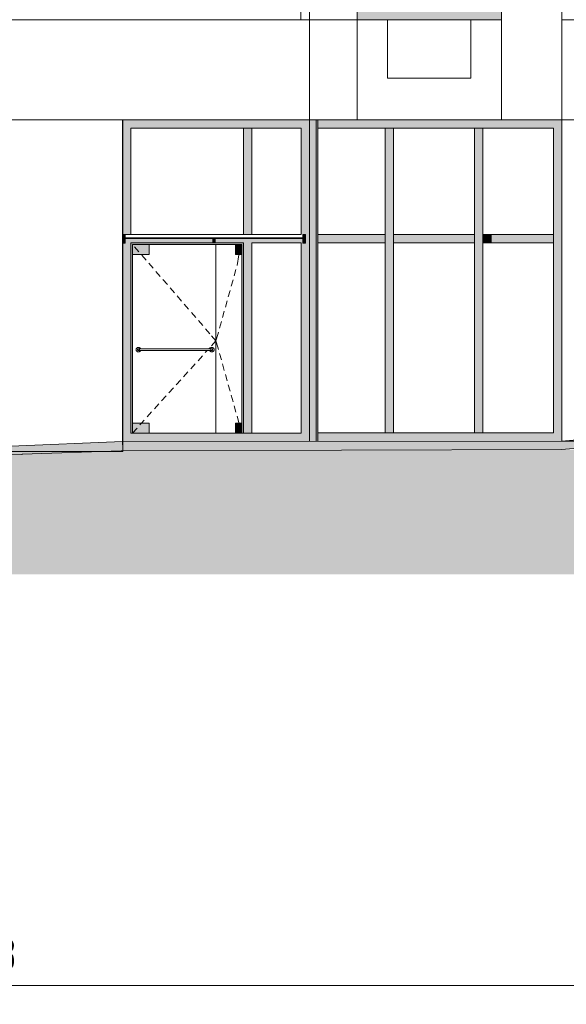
# Model space of a CAD drawing. Header units: millimetres. Extents: x -7244281 to -6602924, y 5765436 to 5938280.
# Tile 15 of 65: x -6630033 to -6623478, y 5766836 to 5778652. Entities that reach past the tile are written whole.
import ezdxf

# ---------------------------------------------------------------- set-up
doc = ezdxf.new("R2010")
doc.units = ezdxf.units.MM
doc.header["$MEASUREMENT"] = 0
doc.header["$XCLIPFRAME"] = 0
for name, color, linetype, lineweight in [('0_Ном._пера__1', 7, 'Continuous', 0), ('0_Ном._пера__19', 255, 'Continuous', 0), ('_ 0 кондиционеры_Ном._пера__1', 7, 'Continuous', 0), ('_0 фасадные панели-1_Ном._пера__1', 7, 'Continuous', 0), ('АР-Стены_внешние_.АР_Ном._пера__1', 7, 'Continuous', 0), ('АР-Чертеж-Размеры.АР_Ном._пера__1', 7, 'Continuous', 0), ('Конструктив - Крыши_Ном._пера__1', 7, 'Continuous', 0)]:
    doc.layers.add(name, color=color, linetype=linetype, lineweight=lineweight)
doc.layers.add('0_Ном._пера__161', color=7, linetype='Continuous', lineweight=13, true_color=0x6a6a6a)
doc.layers.add('АР-Чертеж-Размеры.АР', color=7, linetype='Continuous')
doc.styles.add('РЎР“Р•РќР•Р\xa0РР\xa0_РЎРўРР›Р¬_3', font='GOST_Common.ttf')
doc.dimstyles.new('СГЕНЕРИР_СТИЛЬ__1', dxfattribs={"dimtxt": 400, "dimasz": 95, "dimexe": 0.18, "dimexo": 30000, "dimgap": 0, "dimtad": 1, "dimtih": 1, "dimtoh": 1, "dimlfac": 0.001, "dimzin": 0, "dimdsep": 46, "dimtxsty": 'РЎР“Р•РќР•Р\xa0РР\xa0_РЎРўРР›Р¬_3', "dimblk": 'ARROWHEAD_6', "dimblk1": 'ARROWHEAD_6', "dimblk2": 'ARROWHEAD_6', "dimcen": 0.09, "dimclrd": 7, "dimclre": 7, "dimclrt": 7, "dimadec": 0, "dimazin": 0, "dimtfac": 1, "dimtdec": 4, "dimtmove": 0, "dimatfit": 3, "dimfxl": 0, "dimtolj": 1, "dimtzin": 0, "dimarcsym": 0})
picture_1 = doc.add_image_def('image2.png', size_in_pixel=(882, 833))
picture_2 = doc.add_image_def('image4.png', size_in_pixel=(734, 827))
picture_3 = doc.add_image_def('image1.png', size_in_pixel=(729, 823))

# ---------------------------------------------------------------- blocks, each defined once
blk = doc.blocks.new('*D12', base_point=(-6912258, 5769592))
at = {"layer": 'АР-Чертеж-Размеры.АР_Ном._пера__1', "color": 7, "linetype": 'Continuous', "lineweight": 0}
for p, q in [((-6653490, 5767063), (-6653415, 5767063)), ((-6653365, 5767113), (-6653465, 5767013)), ((-6653415, 5766874), (-6653415, 5767157)), ((-6653415, 5767063), (-6607886, 5767063)), ((-6607936, 5767013), (-6607836, 5767113)), ((-6607886, 5766866), (-6607886, 5767157)), ((-6607886, 5767063), (-6607811, 5767063))]:
    blk.add_line(p, q, dxfattribs=at)
at = {"layer": 'АР-Чертеж-Размеры.АР_Ном._пера__1', "color": 7, "lineweight": 0, "insert": (-6631307, 5767143), "char_height": 400, "attachment_point": 7, "style": 'РЎР“Р•РќР•Р\xa0РР\xa0_РЎРўРР›Р¬_3'}
blk.add_mtext('\\A1;{\\pql;\\fGOST Common|b0|i0|c204|p0;\\W1.000000;45,53}', dxfattribs=at)
blk = doc.blocks.new('ARROWHEAD_6')
at = {"color": 0, "linetype": 'Continuous', "lineweight": 0}
for p, q in [((0, 0), (-1, 0)), ((-0.5, -0.5), (0.5, 0.5))]:
    blk.add_line(p, q, dxfattribs=at)

msp = doc.modelspace()

# ---------------------------------------------------------------- hatches: boundary and pattern name
at = {"layer": '0_Ном._пера__161', "linetype": 'Continuous', "lineweight": 0, "true_color": 0x696969}
for points in [[(-6625985.938, 5778752.474), (-6625985.938, 5778652.474), (-6624255.95, 5778652.474), (-6624255.95, 5778752.474), (-6624355.95, 5778752.474), (-6625070.95, 5778752.474), (-6625170.95, 5778752.474), (-6625885.95, 5778752.474)], [(-6628799.059, 5776074.967), (-6628769.059, 5776074.974), (-6628699.059, 5776074.974), (-6628699.059, 5777352.704), (-6628798.829, 5777452.474), (-6628799.059, 5777452.474)], [(-6628798.829, 5777452.474), (-6628699.059, 5777352.704), (-6627625.102, 5777352.704), (-6627625.102, 5777452.474)], [(-6627625.102, 5777352.704), (-6627299.059, 5777352.704), (-6627299.059, 5777452.474), (-6627625.102, 5777452.474)], [(-6627299.059, 5777452.474), (-6627299.059, 5777352.704), (-6626658.055, 5777352.704), (-6626558.284, 5777452.474)], [(-6626558.284, 5777452.474), (-6626658.055, 5777352.704), (-6626658.055, 5776074.974), (-6626635.888, 5776074.974), (-6626605.888, 5776074.982), (-6626605.888, 5776052.885), (-6626605.854, 5776052.885), (-6626605.854, 5776024.974), (-6626558.055, 5775975.204), (-6626558.055, 5777452.474)], [(-6626475.85, 5777452.474), (-6626558.055, 5777452.474), (-6626558.055, 5776686.086), (-6626475.85, 5776686.086)], [(-6626475.85, 5777452.474), (-6626475.85, 5776686.086), (-6626455.85, 5776686.086), (-6626455.85, 5777452.474)], [(-6626455.85, 5777442.474), (-6626455.85, 5777352.474), (-6625601.455, 5777352.474), (-6625601.455, 5777452.474), (-6626455.85, 5777452.474)], [(-6624529.086, 5777352.474), (-6624529.086, 5777452.474), (-6625601.455, 5777452.474), (-6625601.455, 5777352.474)], [(-6624371.455, 5777352.474), (-6624371.455, 5777452.474), (-6624529.086, 5777452.474), (-6624529.086, 5777352.474)], [(-6623530.476, 5777452.474), (-6624371.455, 5777452.474), (-6624371.455, 5777352.474), (-6623630.476, 5777352.474)], [(-6623630.476, 5776024.974), (-6623530.476, 5776024.974), (-6623530.476, 5777452.474), (-6623533.325, 5777449.625), (-6623548.325, 5777434.625), (-6623630.476, 5777352.474)], [(-6627349.059, 5776074.974), (-6627249.059, 5776074.974), (-6627249.059, 5777352.704), (-6627349.059, 5777352.704)], [(-6625651.455, 5776024.974), (-6625551.455, 5776024.974), (-6625551.455, 5777352.474), (-6625651.455, 5777352.474)], [(-6624579.086, 5776024.974), (-6624479.086, 5776024.974), (-6624479.086, 5777352.474), (-6624579.086, 5777352.474)], [(-6626558.055, 5776686.086), (-6626558.055, 5776003.521), (-6626558.055, 5775976.586), (-6626475.85, 5775976.586), (-6626475.85, 5776686.086)], [(-6626455.85, 5776686.086), (-6626475.85, 5776686.086), (-6626475.85, 5775976.586), (-6626455.85, 5775976.586)], [(-6628769.059, 5776074.982), (-6628799.059, 5776074.974), (-6628799.059, 5776036.34), (-6628769.059, 5776036.348)], [(-6628769.059, 5776036.348), (-6628799.059, 5776036.34), (-6628799.059, 5775970.933), (-6628769.059, 5775970.933)], [(-6626635.888, 5776074.974), (-6626635.888, 5776036.34), (-6626605.888, 5776036.348), (-6626605.888, 5776074.982)], [(-6626605.888, 5776036.348), (-6626635.888, 5776036.34), (-6626635.888, 5775970.933), (-6626605.888, 5775970.933)], [(-6626455.85, 5775976.586), (-6626455.85, 5775974.974), (-6625651.455, 5775974.974), (-6625651.455, 5776074.974), (-6626455.85, 5776074.974)], [(-6625551.455, 5775974.974), (-6624579.086, 5775974.974), (-6624579.086, 5776074.974), (-6625551.455, 5776074.974)], [(-6624479.086, 5775974.974), (-6624371.455, 5775974.974), (-6624371.455, 5776074.974), (-6624479.086, 5776074.974)], [(-6624371.455, 5776074.974), (-6624371.455, 5775974.974), (-6623630.476, 5775974.974), (-6623630.476, 5776074.974)], [(-6628799.059, 5775970.933), (-6628799.059, 5773592.474), (-6628699.059, 5773692.474), (-6628699.059, 5776025.96), (-6628769.059, 5776025.96), (-6628769.059, 5775970.933)], [(-6627717.474, 5776025.96), (-6628699.059, 5776025.96), (-6628699.059, 5775974.974), (-6627717.474, 5775974.974)], [(-6628699.059, 5775974.974), (-6628679.059, 5775954.974), (-6627660.52, 5775954.974), (-6627660.52, 5775974.974)], [(-6628679.059, 5775954.974), (-6628699.059, 5775974.974), (-6628699.059, 5773692.474), (-6628679.059, 5773692.474)], [(-6628679.059, 5775834.974), (-6628479.059, 5775834.974), (-6628479.059, 5775954.974), (-6628679.059, 5775954.974)], [(-6627717.474, 5776025.96), (-6627717.474, 5775974.974), (-6627687.474, 5775974.974), (-6627687.474, 5776025.96)], [(-6627687.474, 5775974.974), (-6627349.059, 5775974.974), (-6627349.059, 5776025.96), (-6627687.474, 5776025.96)], [(-6627660.52, 5775974.974), (-6627660.52, 5775954.974), (-6627369.059, 5775954.974), (-6627349.059, 5775974.974)], [(-6627369.059, 5775954.974), (-6627446.559, 5775954.974), (-6627446.559, 5775834.974), (-6627369.059, 5775834.974)], [(-6627349.059, 5773692.474), (-6627349.059, 5775974.974), (-6627369.059, 5775954.974), (-6627369.059, 5773692.474)], [(-6627249.059, 5776025.96), (-6627349.059, 5776025.96), (-6627349.059, 5773692.474), (-6627249.059, 5773692.474)], [(-6627249.059, 5775974.974), (-6626658.055, 5775974.974), (-6626658.055, 5776025.96), (-6627249.059, 5776025.96)], [(-6626658.055, 5776025.96), (-6626658.055, 5773692.474), (-6626558.055, 5773592.474), (-6626558.055, 5775975.204), (-6626605.854, 5776024.974), (-6626605.854, 5776004.256), (-6626605.888, 5776004.256), (-6626605.888, 5775970.933), (-6626635.888, 5775970.933), (-6626635.888, 5776025.96)], [(-6626558.055, 5775976.586), (-6626558.055, 5775975.204), (-6626558.055, 5773592.474), (-6626475.85, 5773592.474), (-6626475.85, 5775976.586)], [(-6626455.85, 5775976.586), (-6626475.85, 5775976.586), (-6626475.85, 5773592.474), (-6626455.85, 5773592.474)], [(-6625551.455, 5773692.799), (-6625551.455, 5776024.974), (-6625651.455, 5776024.974), (-6625651.455, 5773692.799)], [(-6624479.086, 5773692.799), (-6624479.086, 5776024.974), (-6624579.086, 5776024.974), (-6624579.086, 5773692.799)], [(-6623630.476, 5773692.799), (-6623530.848, 5773593.172), (-6623530.476, 5773593.19), (-6623530.476, 5776024.974), (-6623630.476, 5776024.974)], [(-6628679.059, 5773692.474), (-6628479.059, 5773692.474), (-6628479.059, 5773812.474), (-6628679.059, 5773812.474)], [(-6627369.059, 5773692.474), (-6627369.059, 5773812.474), (-6627446.559, 5773812.474), (-6627446.559, 5773692.474)], [(-6628799.059, 5773592.474), (-6627625.102, 5773592.474), (-6627625.102, 5773692.474), (-6628699.059, 5773692.474)], [(-6627625.102, 5773592.474), (-6627299.059, 5773592.474), (-6627299.059, 5773692.474), (-6627625.102, 5773692.474)], [(-6627299.059, 5773692.474), (-6627299.059, 5773592.474), (-6626558.055, 5773592.474), (-6626658.055, 5773692.474)], [(-6625601.455, 5773692.799), (-6626455.85, 5773692.799), (-6626455.85, 5773592.799), (-6625601.455, 5773592.799)], [(-6625601.455, 5773692.799), (-6625601.455, 5773592.799), (-6624529.086, 5773592.799), (-6624529.086, 5773692.799)], [(-6624529.086, 5773692.799), (-6624529.086, 5773592.799), (-6624371.455, 5773592.799), (-6624371.455, 5773692.799)], [(-6623630.476, 5773692.799), (-6624371.455, 5773692.799), (-6624371.455, 5773592.799), (-6623538.466, 5773592.799), (-6623530.848, 5773593.172)]]:
    msp.add_hatch(color=251, dxfattribs=at).paths.add_polyline_path(points)
at = {"layer": '0_Ном._пера__19', "linetype": 'Continuous', "lineweight": 0}
msp.add_hatch(color=255, dxfattribs=at).paths.add_polyline_path([(-6655647.25, 5771996.328), (-6602924.477, 5771996.328), (-6602924.477, 5773853.852), (-6608702.147, 5773778.801), (-6608702.151, 5773779.068), (-6610801.508, 5773751.775), (-6610801.491, 5773750.84), (-6614216.322, 5773688.514), (-6614216.352, 5773684.556), (-6618616.5, 5773718.08), (-6618616.436, 5773665.014), (-6620096.257, 5773663.218), (-6620749.016, 5773598.018), (-6620748.963, 5773594.214), (-6622614.558, 5773575.632), (-6622614.521, 5773575.06), (-6623374.762, 5773492.936), (-6628815.237, 5773478.75), (-6630004.951, 5773438.704), (-6630004.914, 5773436.459), (-6633110.068, 5773385.116), (-6633110.065, 5773382.688), (-6641155.719, 5773371.224), (-6641155.72, 5773370.655), (-6646475.563, 5773384.553), (-6646475.824, 5773384.553), (-6649513.672, 5773384.553), (-6653505.751, 5773240.302), (-6653505.751, 5773231.212), (-6655647.25, 5773231.212)])
at = {"layer": '_0 фасадные панели-1_Ном._пера__1', "linetype": 'Continuous', "lineweight": 0}
msp.add_hatch(color=7, dxfattribs=at).paths.add_polyline_path([(-6655647.25, 5773231.212), (-6655647.25, 5773331.211), (-6653714.4, 5773331.211), (-6653714.458, 5773332.826), (-6649605.479, 5773481.301), (-6649605.479, 5773484.553), (-6649515.479, 5773484.553), (-6646475.563, 5773484.553), (-6641205.457, 5773470.785), (-6641205.458, 5773471.153), (-6633257.74, 5773482.478), (-6633257.743, 5773482.688), (-6630138.58, 5773534.263), (-6628799.059, 5773592.474), (-6623530.848, 5773593.172), (-6622670.828, 5773671.679), (-6622670.872, 5773674.858), (-6620798.949, 5773693.528), (-6620101.299, 5773763.211), (-6620084.817, 5773764.858), (-6620084.654, 5773763.232), (-6618741.221, 5773764.862), (-6618740.808, 5773819.03), (-6614369.842, 5773785.728), (-6610875.332, 5773849.509), (-6610875.349, 5773850.823), (-6608676.854, 5773879.406), (-6608676.851, 5773879.138), (-6602924.478, 5773953.86), (-6602924.478, 5773853.852), (-6608702.147, 5773778.801), (-6608702.151, 5773779.068), (-6610801.508, 5773751.775), (-6610801.491, 5773750.84), (-6614216.322, 5773688.514), (-6614216.352, 5773684.556), (-6618616.5, 5773718.08), (-6618616.436, 5773665.014), (-6620096.257, 5773663.218), (-6620749.016, 5773598.018), (-6620748.963, 5773594.214), (-6622614.558, 5773575.632), (-6622614.521, 5773575.06), (-6623530.835, 5773492.529), (-6628815.237, 5773478.75), (-6630004.951, 5773438.704), (-6630004.914, 5773436.459), (-6633110.068, 5773385.116), (-6633110.065, 5773382.688), (-6641155.719, 5773371.224), (-6641155.72, 5773370.655), (-6646475.563, 5773384.553), (-6646475.824, 5773384.553), (-6649513.672, 5773384.553), (-6653505.751, 5773240.302), (-6653505.751, 5773231.212)])

# ---------------------------------------------------------------- linework, layer by layer
at = {"layer": '0_Ном._пера__1', "color": 7, "linetype": 'Continuous', "lineweight": 0}
for points in [[(-6623530.571, 5773593.185), (-6623530.571, 5838462.474), (-6614356.305, 5838462.474), (-6614356.305, 5773785.975)], [(-6630165.965, 5773506.149), (-6630165.965, 5777452.474), (-6628799.059, 5777452.474), (-6628799.059, 5773551.607)]]:
    msp.add_lwpolyline(points, dxfattribs=at)
for points in [[(-6625985.501, 5780452.474), (-6626659.833, 5780452.474), (-6626659.833, 5778652.474), (-6625985.501, 5778652.474)], [(-6623530.476, 5780452.474), (-6624255.95, 5780452.474), (-6624255.95, 5777452.474), (-6623530.476, 5777452.474)], [(-6626557.883, 5778652.474), (-6630165.965, 5778652.474), (-6630165.965, 5777452.474), (-6626557.883, 5777452.474)], [(-6625985.935, 5778652.474), (-6626557.883, 5778652.474), (-6626557.883, 5777452.474), (-6625985.935, 5777452.474)], [(-6624255.95, 5778652.474), (-6625985.935, 5778652.474), (-6625985.935, 5777452.474), (-6624255.95, 5777452.474)], [(-6614356.369, 5778652.474), (-6623530.476, 5778652.474), (-6623530.476, 5777452.474), (-6614356.369, 5777452.474)]]:
    msp.add_lwpolyline(points, close=True, dxfattribs=at)
at = {"layer": '_ 0 кондиционеры_Ном._пера__1', "color": 7, "linetype": 'Continuous', "lineweight": 0, "flags": 128}
msp.add_lwpolyline([(-6625621.169, 5778652.474), (-6625621.169, 5777952.474), (-6624621.169, 5777952.474), (-6624621.169, 5778652.474)], close=True, dxfattribs=at)
at = {"layer": '_0 фасадные панели-1_Ном._пера__1', "color": 7, "linetype": 'Continuous', "lineweight": 0, "flags": 128}
for points in [[(-6641205.458, 5773471.153), (-6633257.74, 5773482.478), (-6633257.743, 5773482.688), (-6630138.58, 5773534.263), (-6628799.059, 5773592.474), (-6623530.848, 5773593.172), (-6622670.828, 5773671.679), (-6622670.872, 5773674.858), (-6620798.949, 5773693.528), (-6620101.299, 5773763.211), (-6620084.817, 5773764.858), (-6620084.654, 5773763.232), (-6618741.221, 5773764.862), (-6618740.808, 5773819.03), (-6614369.842, 5773785.728), (-6610875.332, 5773849.509)], [(-6614216.352, 5773684.556), (-6618616.5, 5773718.08), (-6618616.436, 5773665.014), (-6620096.257, 5773663.218), (-6620749.016, 5773598.018), (-6620748.963, 5773594.214), (-6622614.558, 5773575.632), (-6622614.521, 5773575.06), (-6623530.835, 5773492.529), (-6628815.237, 5773478.75), (-6630004.951, 5773438.704), (-6630004.914, 5773436.459), (-6633110.068, 5773385.116), (-6633110.065, 5773382.688), (-6641155.719, 5773371.224)]]:
    msp.add_lwpolyline(points, dxfattribs=at)
at = {"layer": 'АР-Стены_внешние_.АР_Ном._пера__1', "color": 7, "linetype": 'Continuous', "lineweight": 0}
for p, q in [((-6624255.95, 5780452.474), (-6624255.95, 5778652.474)), ((-6626558.055, 5775975.204), (-6626558.055, 5777452.474)), ((-6626475.85, 5777452.474), (-6626475.85, 5776686.086)), ((-6626455.85, 5777452.474), (-6626455.85, 5776686.086)), ((-6628699.059, 5777352.704), (-6628699.059, 5776074.974)), ((-6627625.102, 5777352.704), (-6628699.059, 5777352.704)), ((-6627349.059, 5777352.704), (-6627625.102, 5777352.704)), ((-6627349.059, 5776074.974), (-6627349.059, 5777352.704)), ((-6627299.059, 5777352.704), (-6627349.059, 5777352.704)), ((-6627249.059, 5777352.704), (-6627299.059, 5777352.704)), ((-6627249.059, 5776074.974), (-6627249.059, 5777352.704)), ((-6626658.055, 5777352.704), (-6627249.059, 5777352.704)), ((-6626658.055, 5776074.974), (-6626658.055, 5777352.704)), ((-6625651.455, 5777352.474), (-6626455.85, 5777352.474)), ((-6625651.455, 5776074.974), (-6625651.455, 5777352.474)), ((-6625551.455, 5777352.474), (-6625651.455, 5777352.474)), ((-6624579.086, 5777352.474), (-6625551.455, 5777352.474)), ((-6625551.455, 5776074.974), (-6625551.455, 5777352.474)), ((-6624579.086, 5776074.974), (-6624579.086, 5777352.474)), ((-6624529.086, 5777352.474), (-6624579.086, 5777352.474)), ((-6624479.086, 5777352.474), (-6624529.086, 5777352.474)), ((-6624479.086, 5776074.974), (-6624479.086, 5777352.474)), ((-6624371.455, 5777352.474), (-6624479.086, 5777352.474)), ((-6623630.476, 5777352.474), (-6624371.455, 5777352.474)), ((-6623630.476, 5776074.974), (-6623630.476, 5777352.474)), ((-6626475.85, 5776686.086), (-6626475.85, 5775976.586)), ((-6626455.85, 5776686.086), (-6626455.85, 5775976.586)), ((-6628799.059, 5776036.34), (-6628799.059, 5776074.974)), ((-6628799.059, 5776074.974), (-6626658.055, 5776074.974)), ((-6628799.059, 5776036.34), (-6628769.059, 5776036.348)), ((-6628799.059, 5775970.933), (-6628799.059, 5776036.34)), ((-6628769.059, 5776036.348), (-6628769.059, 5776074.982)), ((-6628769.059, 5776036.348), (-6628769.059, 5775970.933)), ((-6628699.059, 5776074.974), (-6627625.102, 5776074.974)), ((-6627625.102, 5776074.974), (-6627349.059, 5776074.974)), ((-6626635.888, 5776074.974), (-6626605.888, 5776074.982)), ((-6626635.888, 5776036.34), (-6626635.888, 5776074.974)), ((-6626635.888, 5776036.34), (-6626605.888, 5776036.348)), ((-6626635.888, 5775970.933), (-6626635.888, 5776036.34)), ((-6626605.888, 5776036.348), (-6626605.888, 5776074.982)), ((-6626605.888, 5776036.348), (-6626605.888, 5775970.933)), ((-6626455.85, 5776074.974), (-6625651.455, 5776074.974)), ((-6625651.455, 5776024.974), (-6625651.455, 5776074.974)), ((-6625551.455, 5776074.974), (-6624579.086, 5776074.974)), ((-6625551.455, 5776074.974), (-6625551.455, 5775974.974)), ((-6624579.086, 5776024.974), (-6624579.086, 5776074.974)), ((-6624479.086, 5776074.974), (-6624371.455, 5776074.974)), ((-6624479.086, 5776024.974), (-6624479.086, 5776074.974)), ((-6624371.455, 5776074.974), (-6623630.476, 5776074.974)), ((-6623630.476, 5776024.974), (-6623630.476, 5776074.974)), ((-6628769.059, 5775970.933), (-6628799.059, 5775970.933)), ((-6628699.059, 5775974.974), (-6627660.52, 5775974.974)), ((-6628699.059, 5775974.974), (-6628699.059, 5773692.474)), ((-6628679.059, 5775954.974), (-6628679.059, 5775834.974)), ((-6628479.059, 5775954.974), (-6628679.059, 5775954.974)), ((-6628654.666, 5775926.773), (-6628602.331, 5775866.266)), ((-6628479.059, 5775834.974), (-6628479.059, 5775954.974)), ((-6628479.059, 5775954.974), (-6627660.52, 5775954.974)), ((-6627717.474, 5775974.974), (-6627717.474, 5776025.96)), ((-6627687.474, 5775974.974), (-6627717.474, 5775974.974)), ((-6627687.474, 5776025.96), (-6627687.474, 5775974.974)), ((-6627679.059, 5775954.974), (-6627679.059, 5773692.474)), ((-6627660.52, 5775974.974), (-6627625.102, 5775974.974)), ((-6627660.52, 5775954.974), (-6627446.559, 5775954.974)), ((-6627625.102, 5775974.974), (-6627349.059, 5775974.974)), ((-6627446.559, 5775834.974), (-6627446.559, 5775954.974)), ((-6627446.559, 5775954.974), (-6627369.059, 5775954.974)), ((-6627369.059, 5775954.974), (-6627390.644, 5775877.941)), ((-6627369.059, 5775954.974), (-6627369.059, 5775834.974)), ((-6627349.059, 5773692.474), (-6627349.059, 5775974.974)), ((-6627249.059, 5775974.974), (-6626658.055, 5775974.974)), ((-6627249.059, 5773692.474), (-6627249.059, 5775974.974)), ((-6626658.055, 5773692.474), (-6626658.055, 5775974.974)), ((-6626605.888, 5775970.933), (-6626635.888, 5775970.933)), ((-6626558.055, 5773592.474), (-6626558.055, 5775975.204)), ((-6626475.85, 5775976.586), (-6626475.85, 5773592.474)), ((-6626455.85, 5775976.586), (-6626455.85, 5773592.474)), ((-6626455.85, 5775974.974), (-6625651.455, 5775974.974)), ((-6625651.455, 5775974.974), (-6625651.455, 5776024.974)), ((-6625651.455, 5773692.799), (-6625651.455, 5775974.974)), ((-6625551.455, 5773692.799), (-6625551.455, 5775974.974)), ((-6625551.455, 5775974.974), (-6624579.086, 5775974.974)), ((-6624579.086, 5775974.974), (-6624579.086, 5776024.974)), ((-6624579.086, 5773692.799), (-6624579.086, 5775974.974)), ((-6624479.086, 5775974.974), (-6624479.086, 5776024.974)), ((-6624479.086, 5775974.974), (-6624371.455, 5775974.974)), ((-6624479.086, 5773692.799), (-6624479.086, 5775974.974)), ((-6624371.455, 5775974.974), (-6623630.476, 5775974.974)), ((-6623630.476, 5775974.974), (-6623630.476, 5776024.974)), ((-6623630.476, 5773692.799), (-6623630.476, 5775974.974)), ((-6628679.059, 5773812.474), (-6628679.059, 5775834.974)), ((-6628679.059, 5775834.974), (-6628479.059, 5775834.974)), ((-6628569.622, 5775828.45), (-6628517.286, 5775767.943)), ((-6627369.059, 5775834.974), (-6627446.559, 5775834.974)), ((-6627404.134, 5775829.795), (-6627425.718, 5775702.992)), ((-6627369.059, 5775834.974), (-6627369.059, 5773812.474)), ((-6628484.577, 5775730.127), (-6628432.242, 5775669.62)), ((-6628399.532, 5775631.804), (-6628347.197, 5775571.297)), ((-6627439.209, 5775654.846), (-6627460.793, 5775577.813)), ((-6628314.488, 5775533.481), (-6628262.153, 5775472.974)), ((-6627474.283, 5775529.668), (-6627495.868, 5775452.634)), ((-6628229.443, 5775435.158), (-6628177.108, 5775374.651)), ((-6628144.399, 5775336.835), (-6628092.063, 5775276.328)), ((-6627509.358, 5775404.489), (-6627530.942, 5775327.455)), ((-6628059.354, 5775238.512), (-6628007.019, 5775178.005)), ((-6627544.433, 5775279.31), (-6627566.017, 5775202.277)), ((-6627974.309, 5775140.189), (-6627921.974, 5775079.682)), ((-6627579.507, 5775154.131), (-6627601.092, 5775077.098)), ((-6627889.265, 5775041.866), (-6627836.93, 5774981.359)), ((-6627614.582, 5775028.952), (-6627636.167, 5774951.919)), ((-6627804.22, 5774943.543), (-6627751.885, 5774883.036)), ((-6627731.394, 5774859.346), (-6627679.059, 5774798.839)), ((-6627657.475, 5774875.872), (-6627679.059, 5774798.839)), ((-6627649.657, 5774903.773), (-6627657.475, 5774875.872)), ((-6627732.703, 5774739.49), (-6627679.059, 5774798.839)), ((-6627657.475, 5774721.806), (-6627679.059, 5774798.839)), ((-6628636.059, 5774692.474), (-6628635.649, 5774697.163)), ((-6628635.649, 5774687.786), (-6628636.059, 5774692.474)), ((-6628635.649, 5774697.163), (-6628634.431, 5774701.709)), ((-6628634.431, 5774683.24), (-6628635.649, 5774687.786)), ((-6628634.431, 5774701.709), (-6628632.442, 5774705.974)), ((-6628632.442, 5774678.974), (-6628634.431, 5774683.24)), ((-6628632.442, 5774705.974), (-6628629.742, 5774709.83)), ((-6628629.742, 5774675.119), (-6628632.442, 5774678.974)), ((-6628629.742, 5774709.83), (-6628626.414, 5774713.157)), ((-6628626.414, 5774671.791), (-6628629.742, 5774675.119)), ((-6628626.414, 5774713.157), (-6628622.559, 5774715.857)), ((-6628622.559, 5774669.092), (-6628626.414, 5774671.791)), ((-6628622.559, 5774715.857), (-6628618.294, 5774717.846)), ((-6628618.294, 5774667.103), (-6628622.559, 5774669.092)), ((-6628618.907, 5774694.211), (-6628619.059, 5774692.474)), ((-6628619.059, 5774692.474), (-6628618.907, 5774690.738)), ((-6628618.456, 5774695.894), (-6628618.907, 5774694.211)), ((-6628618.907, 5774690.738), (-6628618.456, 5774689.054)), ((-6628617.719, 5774697.474), (-6628618.456, 5774695.894)), ((-6628618.456, 5774689.054), (-6628617.719, 5774687.474)), ((-6628618.294, 5774717.846), (-6628613.748, 5774719.064)), ((-6628613.748, 5774665.884), (-6628618.294, 5774667.103)), ((-6628616.719, 5774698.902), (-6628617.719, 5774697.474)), ((-6628617.719, 5774687.474), (-6628616.719, 5774686.046)), ((-6628615.487, 5774700.135), (-6628616.719, 5774698.902)), ((-6628616.719, 5774686.046), (-6628615.487, 5774684.814)), ((-6628614.059, 5774701.135), (-6628615.487, 5774700.135)), ((-6628615.487, 5774684.814), (-6628614.059, 5774683.814)), ((-6628612.479, 5774701.871), (-6628614.059, 5774701.135)), ((-6628614.059, 5774683.814), (-6628612.479, 5774683.077)), ((-6628613.748, 5774719.064), (-6628609.059, 5774719.474)), ((-6628609.059, 5774665.474), (-6628613.748, 5774665.884)), ((-6628610.795, 5774702.322), (-6628612.479, 5774701.871)), ((-6628612.479, 5774683.077), (-6628610.795, 5774682.626)), ((-6628609.059, 5774702.474), (-6628610.795, 5774702.322)), ((-6628610.795, 5774682.626), (-6628609.059, 5774682.474)), ((-6628609.059, 5774719.474), (-6628604.371, 5774719.064)), ((-6628594.059, 5774702.474), (-6628609.059, 5774702.474)), ((-6628594.059, 5774682.474), (-6628609.059, 5774682.474)), ((-6628604.371, 5774665.884), (-6628609.059, 5774665.474)), ((-6628604.371, 5774719.064), (-6628599.824, 5774717.846)), ((-6628599.824, 5774667.103), (-6628604.371, 5774665.884)), ((-6628599.824, 5774717.846), (-6628595.559, 5774715.857)), ((-6628595.559, 5774669.092), (-6628599.824, 5774667.103)), ((-6628598.138, 5774694.211), (-6628598.201, 5774692.474)), ((-6628598.201, 5774692.474), (-6628598.138, 5774690.738)), ((-6628597.951, 5774695.894), (-6628598.138, 5774694.211)), ((-6628598.138, 5774690.738), (-6628597.951, 5774689.054)), ((-6628597.646, 5774697.474), (-6628597.951, 5774695.894)), ((-6628597.951, 5774689.054), (-6628597.646, 5774687.474)), ((-6628597.232, 5774698.902), (-6628597.646, 5774697.474)), ((-6628597.646, 5774687.474), (-6628597.232, 5774686.046)), ((-6628596.722, 5774700.135), (-6628597.232, 5774698.902)), ((-6628597.232, 5774686.046), (-6628596.722, 5774684.814)), ((-6628596.13, 5774701.135), (-6628596.722, 5774700.135)), ((-6628596.722, 5774684.814), (-6628596.13, 5774683.814)), ((-6628595.476, 5774701.871), (-6628596.13, 5774701.135)), ((-6628596.13, 5774683.814), (-6628595.476, 5774683.077)), ((-6628595.559, 5774715.857), (-6628591.704, 5774713.157)), ((-6628591.704, 5774671.791), (-6628595.559, 5774669.092)), ((-6627744.059, 5774702.474), (-6628594.059, 5774702.474)), ((-6627744.059, 5774682.474), (-6628594.059, 5774682.474)), ((-6628591.704, 5774713.157), (-6628588.376, 5774709.83)), ((-6628588.376, 5774675.119), (-6628591.704, 5774671.791)), ((-6628588.376, 5774709.83), (-6628585.676, 5774705.974)), ((-6628585.676, 5774678.974), (-6628588.376, 5774675.119)), ((-6628585.676, 5774705.974), (-6628584.044, 5774702.474)), ((-6628584.044, 5774682.474), (-6628585.676, 5774678.974)), ((-6627894.521, 5774560.46), (-6627840.877, 5774619.81)), ((-6627807.35, 5774656.903), (-6627784.237, 5774682.474)), ((-6627766.16, 5774702.474), (-6627753.706, 5774716.252)), ((-6627754.074, 5774702.474), (-6627752.442, 5774705.974)), ((-6627752.442, 5774678.974), (-6627754.074, 5774682.474)), ((-6627752.442, 5774705.974), (-6627749.742, 5774709.83)), ((-6627749.742, 5774675.119), (-6627752.442, 5774678.974)), ((-6627749.742, 5774709.83), (-6627746.414, 5774713.157)), ((-6627746.414, 5774671.791), (-6627749.742, 5774675.119)), ((-6627746.414, 5774713.157), (-6627742.559, 5774715.857)), ((-6627742.559, 5774669.092), (-6627746.414, 5774671.791)), ((-6627729.059, 5774702.474), (-6627744.059, 5774702.474)), ((-6627729.059, 5774682.474), (-6627744.059, 5774682.474)), ((-6627742.642, 5774701.871), (-6627741.988, 5774701.135)), ((-6627741.988, 5774683.814), (-6627742.642, 5774683.077)), ((-6627742.559, 5774715.857), (-6627738.294, 5774717.846)), ((-6627738.294, 5774667.103), (-6627742.559, 5774669.092)), ((-6627741.988, 5774701.135), (-6627741.396, 5774700.135)), ((-6627741.396, 5774684.814), (-6627741.988, 5774683.814)), ((-6627741.396, 5774700.135), (-6627740.886, 5774698.902)), ((-6627740.886, 5774686.046), (-6627741.396, 5774684.814)), ((-6627740.886, 5774698.902), (-6627740.472, 5774697.474)), ((-6627740.472, 5774687.474), (-6627740.886, 5774686.046)), ((-6627740.472, 5774697.474), (-6627740.167, 5774695.894)), ((-6627740.167, 5774689.054), (-6627740.472, 5774687.474)), ((-6627740.167, 5774695.894), (-6627739.98, 5774694.211)), ((-6627739.98, 5774690.738), (-6627740.167, 5774689.054)), ((-6627739.98, 5774694.211), (-6627739.917, 5774692.474)), ((-6627739.917, 5774692.474), (-6627739.98, 5774690.738)), ((-6627738.294, 5774717.846), (-6627733.748, 5774719.064)), ((-6627733.748, 5774665.884), (-6627738.294, 5774667.103)), ((-6627733.748, 5774719.064), (-6627729.059, 5774719.474)), ((-6627729.059, 5774665.474), (-6627733.748, 5774665.884)), ((-6627729.059, 5774719.474), (-6627724.371, 5774719.064)), ((-6627729.059, 5774702.474), (-6627727.323, 5774702.322)), ((-6627727.323, 5774682.626), (-6627729.059, 5774682.474)), ((-6627724.371, 5774665.884), (-6627729.059, 5774665.474)), ((-6627727.323, 5774702.322), (-6627725.639, 5774701.871)), ((-6627725.639, 5774683.077), (-6627727.323, 5774682.626)), ((-6627725.639, 5774701.871), (-6627724.059, 5774701.135)), ((-6627724.059, 5774683.814), (-6627725.639, 5774683.077)), ((-6627724.371, 5774719.064), (-6627719.824, 5774717.846)), ((-6627719.824, 5774667.103), (-6627724.371, 5774665.884)), ((-6627724.059, 5774701.135), (-6627722.631, 5774700.135)), ((-6627722.631, 5774684.814), (-6627724.059, 5774683.814)), ((-6627722.631, 5774700.135), (-6627721.399, 5774698.902)), ((-6627721.399, 5774686.046), (-6627722.631, 5774684.814)), ((-6627721.399, 5774698.902), (-6627720.399, 5774697.474)), ((-6627720.399, 5774687.474), (-6627721.399, 5774686.046)), ((-6627720.399, 5774697.474), (-6627719.662, 5774695.894)), ((-6627719.662, 5774689.054), (-6627720.399, 5774687.474)), ((-6627719.824, 5774717.846), (-6627715.559, 5774715.857)), ((-6627715.559, 5774669.092), (-6627719.824, 5774667.103)), ((-6627719.662, 5774695.894), (-6627719.211, 5774694.211)), ((-6627719.211, 5774690.738), (-6627719.662, 5774689.054)), ((-6627719.211, 5774694.211), (-6627719.059, 5774692.474)), ((-6627719.059, 5774692.474), (-6627719.211, 5774690.738)), ((-6627715.559, 5774715.857), (-6627711.704, 5774713.157)), ((-6627711.704, 5774671.791), (-6627715.559, 5774669.092)), ((-6627711.704, 5774713.157), (-6627708.376, 5774709.83)), ((-6627708.376, 5774675.119), (-6627711.704, 5774671.791)), ((-6627708.376, 5774709.83), (-6627705.676, 5774705.974)), ((-6627705.676, 5774678.974), (-6627708.376, 5774675.119)), ((-6627705.676, 5774705.974), (-6627703.687, 5774701.709)), ((-6627703.687, 5774683.24), (-6627705.676, 5774678.974)), ((-6627703.687, 5774701.709), (-6627702.469, 5774697.163)), ((-6627702.469, 5774687.786), (-6627703.687, 5774683.24)), ((-6627702.469, 5774697.163), (-6627702.059, 5774692.474)), ((-6627702.059, 5774692.474), (-6627702.469, 5774687.786)), ((-6627649.657, 5774693.906), (-6627657.475, 5774721.806)), ((-6627614.582, 5774568.727), (-6627636.167, 5774645.76)), ((-6627981.692, 5774464.017), (-6627928.048, 5774523.367)), ((-6627579.507, 5774443.548), (-6627601.092, 5774520.581)), ((-6628068.862, 5774367.574), (-6628015.219, 5774426.924)), ((-6627544.433, 5774318.369), (-6627566.017, 5774395.402)), ((-6628156.033, 5774271.132), (-6628102.39, 5774330.481)), ((-6627509.358, 5774193.19), (-6627530.942, 5774270.223)), ((-6628243.204, 5774174.689), (-6628189.561, 5774234.038)), ((-6627474.283, 5774068.011), (-6627495.868, 5774145.044)), ((-6628417.546, 5773981.803), (-6628363.903, 5774041.152)), ((-6628330.375, 5774078.246), (-6628276.732, 5774137.595)), ((-6628504.717, 5773885.36), (-6628451.073, 5773944.709)), ((-6627439.209, 5773942.832), (-6627460.793, 5774019.865)), ((-6628479.059, 5773812.474), (-6628679.059, 5773812.474)), ((-6628679.059, 5773812.474), (-6628679.059, 5773692.474)), ((-6628591.888, 5773788.917), (-6628570.596, 5773812.474)), ((-6628570.596, 5773812.474), (-6628538.244, 5773848.267)), ((-6628479.059, 5773692.474), (-6628479.059, 5773812.474)), ((-6627446.559, 5773692.474), (-6627446.559, 5773812.474)), ((-6627446.559, 5773812.474), (-6627369.059, 5773812.474)), ((-6627404.134, 5773817.653), (-6627425.718, 5773894.686)), ((-6627369.059, 5773812.474), (-6627369.059, 5773692.474)), ((-6628699.059, 5773692.474), (-6627625.102, 5773692.474)), ((-6628679.059, 5773692.474), (-6628625.415, 5773751.824)), ((-6627625.102, 5773692.474), (-6627349.059, 5773692.474)), ((-6627369.059, 5773692.474), (-6627390.644, 5773769.507)), ((-6627349.059, 5773692.474), (-6627299.059, 5773692.474)), ((-6627299.059, 5773692.474), (-6627249.059, 5773692.474)), ((-6627249.059, 5773692.474), (-6626658.055, 5773692.474)), ((-6626455.85, 5773692.799), (-6625651.455, 5773692.799)), ((-6625651.455, 5773692.799), (-6625551.455, 5773692.799)), ((-6625551.455, 5773692.799), (-6624579.086, 5773692.799)), ((-6624579.086, 5773692.799), (-6624479.086, 5773692.799)), ((-6624479.086, 5773692.799), (-6624371.455, 5773692.799)), ((-6624371.455, 5773692.799), (-6623630.476, 5773692.799))]:
    msp.add_line(p, q, dxfattribs=at)
at = {"layer": 'Конструктив - Крыши_Ном._пера__1', "color": 7, "linetype": 'Continuous', "lineweight": 0}
for p, q in [((-6628769.059, 5776035.953), (-6626605.854, 5776035.953)), ((-6626605.854, 5776035.953), (-6626605.854, 5776074.589)), ((-6626605.854, 5776025.96), (-6626605.854, 5776035.953)), ((-6628769.059, 5776025.96), (-6626635.888, 5776025.96))]:
    msp.add_line(p, q, dxfattribs=at)

# ---------------------------------------------------------------- dimensions: what is measured, and where the dimension line sits
at = {"layer": 'АР-Чертеж-Размеры.АР', "color": 7, "linetype": 'Continuous', "lineweight": 0}
dim = msp.add_linear_dim(base=(-6607885.97, 5767063.151), p1=(-6653415.477, 5766843.939), p2=(-6607885.97, 5766836.438), dimstyle='СГЕНЕРИР_СТИЛЬ__1', dxfattribs=at)
dim.commit()
dim.dimension.update_dxf_attribs({"geometry": '*D12', "text_midpoint": (-6630637.213, 5767343.151), "dimtype": 160})

# ---------------------------------------------------------------- pictures from other files: only their frames are drawn
at = {"linetype": 'Continuous', "lineweight": 0}
image = msp.add_image(picture_2, insert=(-6614356.305, 5838462.474), size_in_units=(9174.543, 64869.303), rotation=180, dxfattribs=at)
image.set_boundary_path([(-0.5, -0.5), (733.5, 826.5)])
image = msp.add_image(picture_1, insert=(-6626557.883, 5778652.474), size_in_units=(571.947, 3000), dxfattribs=at)
image.set_boundary_path([(-0.5, -0.5), (881.5, 832.5)])
image = msp.add_image(picture_1, insert=(-6624255.822, 5777452.474), size_in_units=(725.346, 3000), dxfattribs=at)
image.set_boundary_path([(-0.5, -0.5), (881.5, 832.5)])
image = msp.add_image(picture_3, insert=(-6630165.965, 5777452.474), size_in_units=(3608.082, 1200), dxfattribs=at)
image.set_boundary_path([(-0.5, -0.5), (728.5, 822.5)])
image = msp.add_image(picture_3, insert=(-6626557.883, 5777452.474), size_in_units=(571.947, 1200), dxfattribs=at)
image.set_boundary_path([(-0.5, -0.5), (728.5, 822.5)])
image = msp.add_image(picture_3, insert=(-6625985.935, 5777452.474), size_in_units=(1729.985, 1200), dxfattribs=at)
image.set_boundary_path([(-0.5, -0.5), (728.5, 822.5)])
image = msp.add_image(picture_1, insert=(-6630165.965, 5773471.611), size_in_units=(1369.755, 3980.863), dxfattribs=at)
image.set_boundary_path([(-0.5, -0.5), (881.5, 832.5)])

doc.saveas('drawing.dxf')
